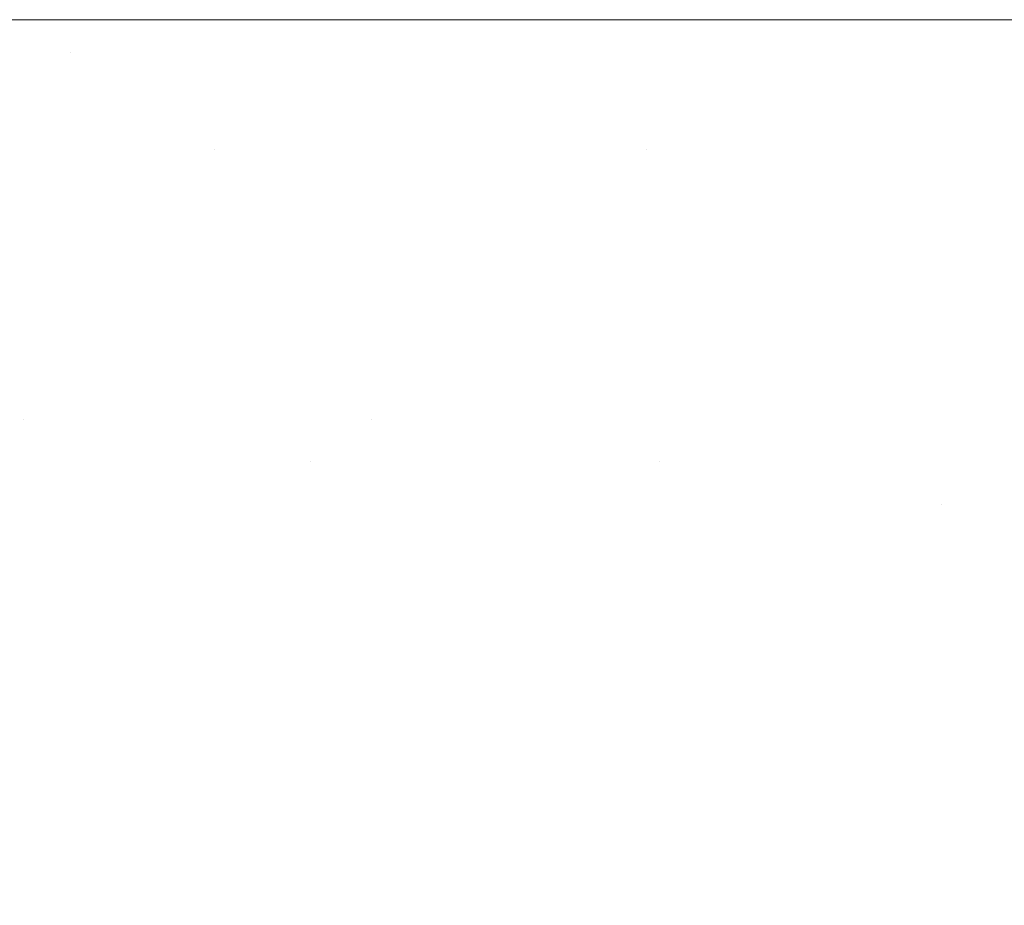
# Model space of a CAD drawing. Header units: centimetres. Extents: x -62 to 63, y 4 to 6.
# Tile 255 of 256: x -20.0334 to -19.9973, y 5.9677 to 6.0002. Entities that reach past the tile are written whole.
import ezdxf

# ---------------------------------------------------------------- set-up
doc = ezdxf.new("R2010")
doc.units = ezdxf.units.CM
doc.header["$LTSCALE"] = 2.54
doc.layers.add('Lucido design-1', color=7, linetype='Continuous')

# ---------------------------------------------------------------- blocks, each defined once
blk = doc.blocks.new('Gruppo-4-1')
at = {"color": 7, "linetype": 'Continuous', "lineweight": 9}
for points, invisible_edges in [([(-61.851453, 6.000144, -2276.319046), (-11.919521, 6.000212, -2276.32217), (-36.885487, 6.000212, -2276.32217)], 9), ([(-61.851453, 6.000144, -2276.319046), (62.978378, 6.000144, -2276.319046), (13.046446, 6.000212, -2276.32217), (-11.919521, 6.000212, -2276.32217)], 11), ([(-36.885487, 6.000212, -2276.32217), (-20.018401, 6.000212, -2276.552008), (-20.044865, 6.000212, -2276.559498)], 9), ([(-36.885487, 6.000212, -2276.32217), (-19.988853, 6.000212, -2276.544859), (-20.018401, 6.000212, -2276.552008)], 9), ([(-36.885487, 6.000212, -2276.32217), (-19.956145, 6.000212, -2276.538267), (-19.97734, 6.000212, -2276.542539), (-19.988853, 6.000212, -2276.544859)], 9), ([(-36.885487, 6.000212, -2276.32217), (-19.920337, 6.000212, -2276.532478), (-19.956145, 6.000212, -2276.538267)], 9), ([(-36.885487, 6.000212, -2276.32217), (-19.881663, 6.000212, -2276.527754), (-19.902965, 6.000212, -2276.530356)], 9), ([(-19.902965, 6.000212, -2276.530356), (-19.920337, 6.000212, -2276.532478), (-36.885487, 6.000212, -2276.32217)], 10), ([(-36.885487, 6.000212, -2276.32217), (-19.797695, 6.000212, -2276.522484), (-19.833747, 6.000212, -2276.524053)], 9), ([(-36.885487, 6.000212, -2276.32217), (-19.840565, 6.000212, -2276.52435), (-19.881663, 6.000212, -2276.527754)], 9), ([(-19.77134, 6.000212, -2276.52217), (-19.797695, 6.000212, -2276.522484), (-36.885487, 6.000212, -2276.32217), (-11.919521, 6.000212, -2276.32217)], 10), ([(-19.833747, 6.000212, -2276.524053), (-19.840565, 6.000212, -2276.52435), (-36.885487, 6.000212, -2276.32217)], 10), ([(-19.974151, 6.000163, -2276.545203), (-20.049035, 6.000163, -2276.564669), (-20.018401, 6.000212, -2276.552008), (-19.988853, 6.000212, -2276.544859)], 11), ([(-20.049035, 6.000163, -2276.564669), (-20.044865, 6.000212, -2276.559498), (-20.018401, 6.000212, -2276.552008)], 9), ([(-61.851453, 6.000144, -2276.319046), (-61.851453, 6.000117, -2276.317808), (62.978378, 6.000117, -2276.317808), (62.978378, 6.000144, -2276.319046)], 10), ([(62.978378, 6.000117, -2276.317808), (-61.851453, 6.000117, -2276.317808), (-61.851453, 5.999831, -2276.313454), (62.978378, 5.999831, -2276.313454)], 5), ([(-19.974151, 6.000163, -2276.545203), (-19.970937, 6.000017, -2276.548007), (-20.044635, 6.000017, -2276.567165), (-20.049035, 6.000163, -2276.564669)], 15), ([(-20.040247, 5.999774, -2276.569654), (-20.044635, 6.000017, -2276.567165), (-19.970937, 6.000017, -2276.548007), (-19.967733, 5.999774, -2276.550803)], 15), ([(62.978378, 5.999831, -2276.313454), (-61.851453, 5.999831, -2276.313454), (-61.851453, 5.999356, -2276.309117), (62.978378, 5.999356, -2276.309117)], 5), ([(-19.967733, 5.999774, -2276.550803), (-19.964543, 5.999434, -2276.553587), (-20.035879, 5.999434, -2276.572131), (-20.040247, 5.999774, -2276.569654)], 15), ([(62.978378, 5.999356, -2276.309117), (-61.851453, 5.999356, -2276.309117), (-61.851453, 5.998693, -2276.304805), (62.978378, 5.998693, -2276.304805)], 5), ([(-20.035879, 5.999434, -2276.572131), (-20.031536, 5.998999, -2276.574594), (-20.06566, 5.998999, -2276.586691)], 11), ([(-20.031536, 5.998999, -2276.574594), (-20.035879, 5.999434, -2276.572131), (-19.964543, 5.999434, -2276.553587), (-19.961371, 5.998999, -2276.556354)], 15), ([(-20.06566, 5.998999, -2276.586691), (-20.031536, 5.998999, -2276.574594), (-20.027225, 5.99847, -2276.577039), (-20.060784, 5.99847, -2276.588935)], 15), ([(-20.031536, 5.998999, -2276.574594), (-19.961371, 5.998999, -2276.556354), (-19.992803, 5.99847, -2276.567134)], 11), ([(-19.992803, 5.99847, -2276.567134), (-20.027225, 5.99847, -2276.577039), (-20.031536, 5.998999, -2276.574594)], 11), ([(62.978378, 5.998693, -2276.304805), (-61.851453, 5.998693, -2276.304805), (-61.851453, 5.997842, -2276.300526), (62.978378, 5.997842, -2276.300526)], 5), ([(-20.060784, 5.99847, -2276.588935), (-20.027225, 5.99847, -2276.577039), (-20.022952, 5.997848, -2276.579463), (-20.05595, 5.997848, -2276.59116)], 15), ([(-19.989105, 5.997848, -2276.569723), (-20.022952, 5.997848, -2276.579463), (-20.027225, 5.99847, -2276.577039), (-19.992803, 5.99847, -2276.567134)], 15), ([(62.978378, 5.997842, -2276.300526), (-61.851453, 5.997842, -2276.300526), (-61.851453, 5.996805, -2276.296288), (62.978378, 5.996805, -2276.296288)], 5), ([(-20.05595, 5.997848, -2276.59116), (-20.022952, 5.997848, -2276.579463), (-20.018722, 5.997135, -2276.581862), (-20.051165, 5.997135, -2276.593363)], 15), ([(-19.985444, 5.997135, -2276.572286), (-20.018722, 5.997135, -2276.581862), (-20.022952, 5.997848, -2276.579463), (-19.989105, 5.997848, -2276.569723)], 15), ([(-20.046436, 5.996334, -2276.59554), (-20.051165, 5.997135, -2276.593363), (-20.018722, 5.997135, -2276.581862), (-20.01454, 5.996334, -2276.584234)], 15), ([(-20.01454, 5.996334, -2276.584234), (-20.018722, 5.997135, -2276.581862), (-19.985444, 5.997135, -2276.572286), (-19.981825, 5.996334, -2276.57482)], 15), ([(62.978378, 5.996805, -2276.296288), (-61.851453, 5.996805, -2276.296288), (-61.851453, 5.995584, -2276.292099), (62.978378, 5.995584, -2276.292099)], 5), ([(-20.046436, 5.996334, -2276.59554), (-20.01454, 5.996334, -2276.584234), (-20.026237, 5.995446, -2276.591894)], 11), ([(-20.026237, 5.995446, -2276.591894), (-20.041768, 5.995446, -2276.597689), (-20.046436, 5.996334, -2276.59554)], 11), ([(-20.01454, 5.996334, -2276.584234), (-20.010414, 5.995446, -2276.586574), (-20.026237, 5.995446, -2276.591894)], 11), ([(-19.981825, 5.996334, -2276.57482), (-19.978254, 5.995446, -2276.57732), (-20.010414, 5.995446, -2276.586574), (-20.01454, 5.996334, -2276.584234)], 15), ([(62.978378, 5.995584, -2276.292099), (-61.851453, 5.995584, -2276.292099), (-61.851453, 5.994181, -2276.287968), (62.978378, 5.994181, -2276.287968)], 5), ([(-20.021901, 5.994473, -2276.59411), (-20.037167, 5.994473, -2276.599806), (-20.041768, 5.995446, -2276.597689), (-20.026237, 5.995446, -2276.591894)], 15), ([(-20.026237, 5.995446, -2276.591894), (-20.010414, 5.995446, -2276.586574), (-20.006347, 5.994473, -2276.588881), (-20.021901, 5.994473, -2276.59411)], 15), ([(-20.010414, 5.995446, -2276.586574), (-19.978254, 5.995446, -2276.57732), (-19.990596, 5.994473, -2276.58411)], 11), ([(-19.990596, 5.994473, -2276.58411), (-20.006347, 5.994473, -2276.588881), (-20.010414, 5.995446, -2276.586574)], 11), ([(-20.052048, 5.994473, -2276.605975), (-20.037167, 5.994473, -2276.599806), (-20.03264, 5.99342, -2276.60189), (-20.047267, 5.99342, -2276.607954)], 15), ([(-20.017633, 5.99342, -2276.596291), (-20.03264, 5.99342, -2276.60189), (-20.037167, 5.994473, -2276.599806), (-20.021901, 5.994473, -2276.59411)], 15), ([(-20.021901, 5.994473, -2276.59411), (-20.006347, 5.994473, -2276.588881), (-20.002344, 5.99342, -2276.591151), (-20.017633, 5.99342, -2276.596291)], 15), ([(-19.986862, 5.99342, -2276.586461), (-20.002344, 5.99342, -2276.591151), (-20.006347, 5.994473, -2276.588881), (-19.990596, 5.994473, -2276.58411)], 15), ([(62.978378, 5.994181, -2276.287968), (-61.851453, 5.994181, -2276.287968), (-61.851453, 5.9926, -2276.283902), (62.978378, 5.9926, -2276.283902)], 5), ([(-20.047267, 5.99342, -2276.607954), (-20.03264, 5.99342, -2276.60189), (-20.02819, 5.992287, -2276.603939), (-20.042568, 5.992287, -2276.609899)], 15), ([(-20.013439, 5.992287, -2276.598435), (-20.02819, 5.992287, -2276.603939), (-20.03264, 5.99342, -2276.60189), (-20.017633, 5.99342, -2276.596291)], 15), ([(-20.017633, 5.99342, -2276.596291), (-20.002344, 5.99342, -2276.591151), (-19.99841, 5.992287, -2276.593382), (-20.013439, 5.992287, -2276.598435)], 15), ([(-19.983192, 5.992287, -2276.588772), (-19.99841, 5.992287, -2276.593382), (-20.002344, 5.99342, -2276.591151), (-19.986862, 5.99342, -2276.586461)], 15), ([(62.978378, 5.9926, -2276.283902), (-61.851453, 5.9926, -2276.283902), (-61.851453, 5.990843, -2276.279908), (62.978378, 5.990843, -2276.279908)], 5), ([(-20.042568, 5.992287, -2276.609899), (-20.02819, 5.992287, -2276.603939), (-20.023824, 5.991079, -2276.605949), (-20.037957, 5.991079, -2276.611808)], 15), ([(-20.009324, 5.991079, -2276.600538), (-20.023824, 5.991079, -2276.605949), (-20.02819, 5.992287, -2276.603939), (-20.013439, 5.992287, -2276.598435)], 15), ([(-20.013439, 5.992287, -2276.598435), (-19.99841, 5.992287, -2276.593382), (-19.99455, 5.991079, -2276.595572), (-20.009324, 5.991079, -2276.600538)], 15), ([(-19.97959, 5.991079, -2276.59104), (-19.99455, 5.991079, -2276.595572), (-19.99841, 5.992287, -2276.593382), (-19.983192, 5.992287, -2276.588772)], 15), ([(62.978378, 5.990843, -2276.279908), (-61.851453, 5.990843, -2276.279908), (-61.851453, 5.988913, -2276.275995), (62.978378, 5.988913, -2276.275995)], 5), ([(-20.037957, 5.991079, -2276.611808), (-20.023824, 5.991079, -2276.605949), (-20.019544, 5.989798, -2276.607918), (-20.033438, 5.989798, -2276.613678)], 15), ([(-20.00529, 5.989798, -2276.6026), (-20.019544, 5.989798, -2276.607918), (-20.023824, 5.991079, -2276.605949), (-20.009324, 5.991079, -2276.600538)], 15), ([(-20.009324, 5.991079, -2276.600538), (-19.99455, 5.991079, -2276.595572), (-19.990767, 5.989798, -2276.597717), (-20.00529, 5.989798, -2276.6026)], 15), ([(-20.029016, 5.988447, -2276.615509), (-20.042227, 5.988447, -2276.621606), (-20.046876, 5.989798, -2276.61988), (-20.033438, 5.989798, -2276.613678)], 15), ([(-20.033438, 5.989798, -2276.613678), (-20.019544, 5.989798, -2276.607918), (-20.015357, 5.988447, -2276.609846), (-20.029016, 5.988447, -2276.615509)], 15), ([(-20.001343, 5.988447, -2276.604617), (-20.015357, 5.988447, -2276.609846), (-20.019544, 5.989798, -2276.607918), (-20.00529, 5.989798, -2276.6026)], 15), ([(-20.00529, 5.989798, -2276.6026), (-19.990767, 5.989798, -2276.597717), (-19.987065, 5.988447, -2276.599817), (-20.001343, 5.988447, -2276.604617)], 15), ([(62.978378, 5.988913, -2276.275995), (-61.851453, 5.988913, -2276.275995), (-61.851453, 5.986815, -2276.27217), (62.978378, 5.986815, -2276.27217)], 5), ([(-20.037684, 5.987031, -2276.623292), (-20.042227, 5.988447, -2276.621606), (-20.029016, 5.988447, -2276.615509), (-20.024695, 5.987031, -2276.617297)], 15), ([(-20.024695, 5.987031, -2276.617297), (-20.029016, 5.988447, -2276.615509), (-20.015357, 5.988447, -2276.609846), (-20.011264, 5.987031, -2276.61173)], 15), ([(-19.997486, 5.987031, -2276.606589), (-20.011264, 5.987031, -2276.61173), (-20.015357, 5.988447, -2276.609846), (-20.001343, 5.988447, -2276.604617)], 15), ([(-20.001343, 5.988447, -2276.604617), (-19.987065, 5.988447, -2276.599817), (-19.983447, 5.987031, -2276.601869), (-19.997486, 5.987031, -2276.606589)], 15), ([(-20.037684, 5.987031, -2276.623292), (-20.033251, 5.985551, -2276.624938), (-20.039445, 5.985551, -2276.628043)], 11), ([(-20.024695, 5.987031, -2276.617297), (-20.020478, 5.985551, -2276.619043), (-20.033251, 5.985551, -2276.624938), (-20.037684, 5.987031, -2276.623292)], 15), ([(-20.011264, 5.987031, -2276.61173), (-20.007271, 5.985551, -2276.613568), (-20.020478, 5.985551, -2276.619043), (-20.024695, 5.987031, -2276.617297)], 15), ([(-19.993722, 5.985551, -2276.608512), (-20.007271, 5.985551, -2276.613568), (-20.011264, 5.987031, -2276.61173), (-19.997486, 5.987031, -2276.606589)], 15), ([(-19.997486, 5.987031, -2276.606589), (-19.983447, 5.987031, -2276.601869), (-19.979917, 5.985551, -2276.603871), (-19.993722, 5.985551, -2276.608512)], 15), ([(62.978378, 5.986815, -2276.27217), (-61.851453, 5.986815, -2276.27217), (-61.851453, 5.984551, -2276.26844), (62.978378, 5.984551, -2276.26844)], 5), ([(-20.039445, 5.985551, -2276.628043), (-20.033251, 5.985551, -2276.624938), (-20.028931, 5.984013, -2276.626542), (-20.035023, 5.984013, -2276.629595)], 15), ([(-20.033251, 5.985551, -2276.624938), (-20.020478, 5.985551, -2276.619043), (-20.022709, 5.984013, -2276.623591)], 11), ([(-20.022709, 5.984013, -2276.623591), (-20.028931, 5.984013, -2276.626542), (-20.033251, 5.985551, -2276.624938)], 11), ([(-20.020478, 5.985551, -2276.619043), (-20.016369, 5.984013, -2276.620744), (-20.022709, 5.984013, -2276.623591)], 11), ([(-20.020478, 5.985551, -2276.619043), (-20.007271, 5.985551, -2276.613568), (-20.009922, 5.984013, -2276.618)], 11), ([(-20.009922, 5.984013, -2276.618), (-20.016369, 5.984013, -2276.620744), (-20.020478, 5.985551, -2276.619043)], 11), ([(-20.007271, 5.985551, -2276.613568), (-20.003379, 5.984013, -2276.615359), (-20.009922, 5.984013, -2276.618)], 11), ([(-19.990053, 5.984013, -2276.610387), (-20.003379, 5.984013, -2276.615359), (-20.007271, 5.985551, -2276.613568), (-19.993722, 5.985551, -2276.608512)], 15), ([(62.978378, 5.984551, -2276.26844), (-61.851453, 5.984551, -2276.26844), (-61.851453, 5.982127, -2276.264812), (62.978378, 5.982127, -2276.264812)], 5), ([(-20.030719, 5.982418, -2276.631106), (-20.036572, 5.982418, -2276.63421), (-20.040973, 5.984013, -2276.63275), (-20.035023, 5.984013, -2276.629595)], 15), ([(-20.035023, 5.984013, -2276.629595), (-20.028931, 5.984013, -2276.626542), (-20.024727, 5.982418, -2276.628103), (-20.030719, 5.982418, -2276.631106)], 15), ([(-20.018606, 5.982418, -2276.6252), (-20.024727, 5.982418, -2276.628103), (-20.028931, 5.984013, -2276.626542), (-20.022709, 5.984013, -2276.623591)], 15), ([(-20.022709, 5.984013, -2276.623591), (-20.016369, 5.984013, -2276.620744), (-20.012369, 5.982418, -2276.622399), (-20.018606, 5.982418, -2276.6252)], 15), ([(-20.006028, 5.982418, -2276.6197), (-20.012369, 5.982418, -2276.622399), (-20.016369, 5.984013, -2276.620744), (-20.009922, 5.984013, -2276.618)], 15), ([(-20.009922, 5.984013, -2276.618), (-20.003379, 5.984013, -2276.615359), (-19.999592, 5.982418, -2276.617103), (-20.006028, 5.982418, -2276.6197)], 15), ([(-19.986484, 5.982418, -2276.612212), (-19.999592, 5.982418, -2276.617103), (-20.003379, 5.984013, -2276.615359), (-19.990053, 5.984013, -2276.610387)], 15), ([(-20.042274, 5.982418, -2276.637412), (-20.036572, 5.982418, -2276.63421), (-20.032296, 5.980772, -2276.635628), (-20.037905, 5.980772, -2276.638779)], 15), ([(-20.026537, 5.980772, -2276.632574), (-20.032296, 5.980772, -2276.635628), (-20.036572, 5.982418, -2276.63421), (-20.030719, 5.982418, -2276.631106)], 15), ([(-20.030719, 5.982418, -2276.631106), (-20.024727, 5.982418, -2276.628103), (-20.020641, 5.980772, -2276.62962), (-20.026537, 5.980772, -2276.632574)], 15), ([(-20.014619, 5.980772, -2276.626764), (-20.020641, 5.980772, -2276.62962), (-20.024727, 5.982418, -2276.628103), (-20.018606, 5.982418, -2276.6252)], 15), ([(-20.018606, 5.982418, -2276.6252), (-20.012369, 5.982418, -2276.622399), (-20.008483, 5.980772, -2276.624008), (-20.014619, 5.980772, -2276.626764)], 15), ([(-20.002244, 5.980772, -2276.621352), (-20.008483, 5.980772, -2276.624008), (-20.012369, 5.982418, -2276.622399), (-20.006028, 5.982418, -2276.6197)], 15), ([(-20.006028, 5.982418, -2276.6197), (-19.999592, 5.982418, -2276.617103), (-19.995912, 5.980772, -2276.618797), (-20.002244, 5.980772, -2276.621352)], 15), ([(-19.999592, 5.982418, -2276.617103), (-19.986484, 5.982418, -2276.612212), (-19.989499, 5.980772, -2276.616341)], 11), ([(-19.989499, 5.980772, -2276.616341), (-19.995912, 5.980772, -2276.618797), (-19.999592, 5.982418, -2276.617103)], 11), ([(62.978378, 5.982127, -2276.264812), (-61.851453, 5.982127, -2276.264812), (-61.851453, 5.979547, -2276.261294), (62.978378, 5.979547, -2276.261294)], 5), ([(-20.037905, 5.980772, -2276.638779), (-20.032296, 5.980772, -2276.635628), (-20.028146, 5.979077, -2276.637004), (-20.033666, 5.979077, -2276.640105)], 15), ([(-20.022479, 5.979077, -2276.633999), (-20.028146, 5.979077, -2276.637004), (-20.032296, 5.980772, -2276.635628), (-20.026537, 5.980772, -2276.632574)], 15), ([(-20.026537, 5.980772, -2276.632574), (-20.020641, 5.980772, -2276.62962), (-20.016676, 5.979077, -2276.631091), (-20.022479, 5.979077, -2276.633999)], 15), ([(-20.01075, 5.979077, -2276.628281), (-20.016676, 5.979077, -2276.631091), (-20.020641, 5.980772, -2276.62962), (-20.014619, 5.980772, -2276.626764)], 15), ([(-20.014619, 5.980772, -2276.626764), (-20.008483, 5.980772, -2276.624008), (-20.004712, 5.979077, -2276.625569), (-20.01075, 5.979077, -2276.628281)], 15), ([(-19.998571, 5.979077, -2276.622956), (-20.004712, 5.979077, -2276.625569), (-20.008483, 5.980772, -2276.624008), (-20.002244, 5.980772, -2276.621352)], 15), ([(-20.002244, 5.980772, -2276.621352), (-19.995912, 5.980772, -2276.618797), (-19.99234, 5.979077, -2276.620441), (-19.998571, 5.979077, -2276.622956)], 15), ([(62.978378, 5.979547, -2276.261294), (-61.851453, 5.979547, -2276.261294), (-61.851453, 5.976816, -2276.257891), (62.978378, 5.976816, -2276.257891)], 5), ([(-20.029557, 5.977336, -2276.64139), (-20.034835, 5.977336, -2276.644535), (-20.039027, 5.979077, -2276.6433), (-20.033666, 5.979077, -2276.640105)], 15), ([(-20.033666, 5.979077, -2276.640105), (-20.028146, 5.979077, -2276.637004), (-20.024124, 5.977336, -2276.638338), (-20.029557, 5.977336, -2276.64139)], 15), ([(-20.018546, 5.977336, -2276.63538), (-20.024124, 5.977336, -2276.638338), (-20.028146, 5.979077, -2276.637004), (-20.022479, 5.979077, -2276.633999)], 15), ([(-20.022479, 5.979077, -2276.633999), (-20.016676, 5.979077, -2276.631091), (-20.012834, 5.977336, -2276.632518), (-20.018546, 5.977336, -2276.63538)], 15), ([(-20.007001, 5.977336, -2276.629752), (-20.012834, 5.977336, -2276.632518), (-20.016676, 5.979077, -2276.631091), (-20.01075, 5.979077, -2276.628281)], 15), ([(-20.01075, 5.979077, -2276.628281), (-20.004712, 5.979077, -2276.625569), (-20.001057, 5.977336, -2276.627082), (-20.007001, 5.977336, -2276.629752)], 15), ([(-19.995013, 5.977336, -2276.62451), (-20.001057, 5.977336, -2276.627082), (-20.004712, 5.979077, -2276.625569), (-19.998571, 5.979077, -2276.622956)], 15), ([(-19.998571, 5.979077, -2276.622956), (-19.99234, 5.979077, -2276.620441), (-19.988879, 5.977336, -2276.622034), (-19.995013, 5.977336, -2276.62451)], 15), ([(-20.039945, 5.977336, -2276.647772), (-20.034835, 5.977336, -2276.644535), (-20.030778, 5.975554, -2276.645731), (-20.03581, 5.975554, -2276.648917)], 15), ([(-20.025581, 5.975554, -2276.642634), (-20.030778, 5.975554, -2276.645731), (-20.034835, 5.977336, -2276.644535), (-20.029557, 5.977336, -2276.64139)], 15), ([(-20.029557, 5.977336, -2276.64139), (-20.024124, 5.977336, -2276.638338), (-20.020231, 5.975554, -2276.639629), (-20.025581, 5.975554, -2276.642634)], 15), ([(-20.014739, 5.975554, -2276.636717), (-20.020231, 5.975554, -2276.639629), (-20.024124, 5.977336, -2276.638338), (-20.018546, 5.977336, -2276.63538)], 15), ([(-20.018546, 5.977336, -2276.63538), (-20.012834, 5.977336, -2276.632518), (-20.009116, 5.975554, -2276.633898), (-20.014739, 5.975554, -2276.636717)], 15), ([(-20.003372, 5.975554, -2276.631175), (-20.009116, 5.975554, -2276.633898), (-20.012834, 5.977336, -2276.632518), (-20.007001, 5.977336, -2276.629752)], 15), ([(-20.007001, 5.977336, -2276.629752), (-20.001057, 5.977336, -2276.627082), (-19.99752, 5.975554, -2276.628546), (-20.003372, 5.975554, -2276.631175)], 15), ([(-19.991569, 5.975554, -2276.626013), (-19.99752, 5.975554, -2276.628546), (-20.001057, 5.977336, -2276.627082), (-19.995013, 5.977336, -2276.62451)], 15), ([(62.978378, 5.976816, -2276.257891), (-61.851453, 5.976816, -2276.257891), (-61.851453, 5.97394, -2276.254611), (62.978378, 5.97394, -2276.254611)], 5), ([(-20.031813, 5.973735, -2276.650024), (-20.036595, 5.973735, -2276.653249), (-20.040665, 5.975554, -2276.652192), (-20.03581, 5.975554, -2276.648917)], 15), ([(-20.03581, 5.975554, -2276.648917), (-20.030778, 5.975554, -2276.645731), (-20.026857, 5.973735, -2276.646886), (-20.031813, 5.973735, -2276.650024)], 15), ([(-20.021739, 5.973735, -2276.643836), (-20.026857, 5.973735, -2276.646886), (-20.030778, 5.975554, -2276.645731), (-20.025581, 5.975554, -2276.642634)], 15), ([(-20.025581, 5.975554, -2276.642634), (-20.020231, 5.975554, -2276.639629), (-20.01647, 5.973735, -2276.640876), (-20.021739, 5.973735, -2276.643836)], 15), ([(-20.011061, 5.973735, -2276.638008), (-20.01647, 5.973735, -2276.640876), (-20.020231, 5.975554, -2276.639629), (-20.014739, 5.975554, -2276.636717)], 15), ([(-20.014739, 5.975554, -2276.636717), (-20.009116, 5.975554, -2276.633898), (-20.005522, 5.973735, -2276.635232), (-20.011061, 5.973735, -2276.638008)], 15), ([(-19.999866, 5.973735, -2276.63255), (-20.005522, 5.973735, -2276.635232), (-20.009116, 5.975554, -2276.633898), (-20.003372, 5.975554, -2276.631175)], 15), ([(-20.003372, 5.975554, -2276.631175), (-19.99752, 5.975554, -2276.628546), (-19.994101, 5.973735, -2276.629961), (-19.999866, 5.973735, -2276.63255)], 15), ([(-19.98824, 5.973735, -2276.627466), (-19.994101, 5.973735, -2276.629961), (-19.99752, 5.975554, -2276.628546), (-19.991569, 5.975554, -2276.626013)], 15), ([(62.978378, 5.97394, -2276.254611), (-61.851453, 5.97394, -2276.254611), (-61.851453, 5.970923, -2276.251459), (62.978378, 5.970923, -2276.251459)], 5), ([(-20.041193, 5.973735, -2276.656559), (-20.036595, 5.973735, -2276.653249), (-20.032667, 5.97188, -2276.65427), (-20.037197, 5.97188, -2276.65753)], 15), ([(-20.027956, 5.97188, -2276.651093), (-20.032667, 5.97188, -2276.65427), (-20.036595, 5.973735, -2276.653249), (-20.031813, 5.973735, -2276.650024)], 15), ([(-20.031813, 5.973735, -2276.650024), (-20.026857, 5.973735, -2276.646886), (-20.023073, 5.97188, -2276.648001), (-20.027956, 5.97188, -2276.651093)], 15), ([(-20.018031, 5.97188, -2276.644996), (-20.023073, 5.97188, -2276.648001), (-20.026857, 5.973735, -2276.646886), (-20.021739, 5.973735, -2276.643836)], 15), ([(-20.021739, 5.973735, -2276.643836), (-20.01647, 5.973735, -2276.640876), (-20.01284, 5.97188, -2276.64208), (-20.018031, 5.97188, -2276.644996)], 15), ([(-20.007511, 5.97188, -2276.639254), (-20.01284, 5.97188, -2276.64208), (-20.01647, 5.973735, -2276.640876), (-20.011061, 5.973735, -2276.638008)], 15), ([(-20.011061, 5.973735, -2276.638008), (-20.005522, 5.973735, -2276.635232), (-20.002055, 5.97188, -2276.63652), (-20.007511, 5.97188, -2276.639254)], 15), ([(-19.996482, 5.97188, -2276.633877), (-20.002055, 5.97188, -2276.63652), (-20.005522, 5.973735, -2276.635232), (-19.999866, 5.973735, -2276.63255)], 15), ([(-19.999866, 5.973735, -2276.63255), (-19.994101, 5.973735, -2276.629961), (-19.990803, 5.97188, -2276.631327), (-19.996482, 5.97188, -2276.633877)], 15), ([(-20.033346, 5.969994, -2276.658466), (-20.037621, 5.969994, -2276.661759), (-20.041535, 5.97188, -2276.660871), (-20.037197, 5.97188, -2276.65753)], 15), ([(-20.037197, 5.97188, -2276.65753), (-20.032667, 5.97188, -2276.65427), (-20.028882, 5.969994, -2276.655253), (-20.033346, 5.969994, -2276.658466)], 15), ([(-20.024239, 5.969994, -2276.652122), (-20.028882, 5.969994, -2276.655253), (-20.032667, 5.97188, -2276.65427), (-20.027956, 5.97188, -2276.651093)], 15), ([(-20.027956, 5.97188, -2276.651093), (-20.023073, 5.97188, -2276.648001), (-20.019427, 5.969994, -2276.649075), (-20.024239, 5.969994, -2276.652122)], 15), ([(-20.014458, 5.969994, -2276.646114), (-20.019427, 5.969994, -2276.649075), (-20.023073, 5.97188, -2276.648001), (-20.018031, 5.97188, -2276.644996)], 15), ([(-20.018031, 5.97188, -2276.644996), (-20.01284, 5.97188, -2276.64208), (-20.009342, 5.969994, -2276.64324), (-20.014458, 5.969994, -2276.646114)], 15), ([(-20.00409, 5.969994, -2276.640455), (-20.009342, 5.969994, -2276.64324), (-20.01284, 5.97188, -2276.64208), (-20.007511, 5.97188, -2276.639254)], 15), ([(-20.007511, 5.97188, -2276.639254), (-20.002055, 5.97188, -2276.63652), (-19.998713, 5.969994, -2276.63776), (-20.00409, 5.969994, -2276.640455)], 15), ([(-19.99322, 5.969994, -2276.635156), (-19.998713, 5.969994, -2276.63776), (-20.002055, 5.97188, -2276.63652), (-19.996482, 5.97188, -2276.633877)], 15), ([(62.978378, 5.970923, -2276.251459), (-61.851453, 5.970923, -2276.251459), (-61.851453, 5.967771, -2276.248442), (62.978378, 5.967771, -2276.248442)], 5), ([(-20.029641, 5.968081, -2276.659367), (-20.033855, 5.968081, -2276.662614), (-20.037621, 5.969994, -2276.661759), (-20.033346, 5.969994, -2276.658466)], 15), ([(-20.033346, 5.969994, -2276.658466), (-20.028882, 5.969994, -2276.655253), (-20.025239, 5.968081, -2276.6562), (-20.029641, 5.968081, -2276.659367)], 15), ([(-20.020662, 5.968081, -2276.653113), (-20.025239, 5.968081, -2276.6562), (-20.028882, 5.969994, -2276.655253), (-20.024239, 5.969994, -2276.652122)], 15), ([(-20.024239, 5.969994, -2276.652122), (-20.019427, 5.969994, -2276.649075), (-20.015918, 5.968081, -2276.650109), (-20.020662, 5.968081, -2276.653113)], 15), ([(-20.011019, 5.968081, -2276.64719), (-20.015918, 5.968081, -2276.650109), (-20.019427, 5.969994, -2276.649075), (-20.014458, 5.969994, -2276.646114)], 15), ([(-20.014458, 5.969994, -2276.646114), (-20.009342, 5.969994, -2276.64324), (-20.005976, 5.968081, -2276.644357), (-20.011019, 5.968081, -2276.64719)], 15), ([(-20.000798, 5.968081, -2276.641611), (-20.005976, 5.968081, -2276.644357), (-20.009342, 5.969994, -2276.64324), (-20.00409, 5.969994, -2276.640455)], 15), ([(-20.00409, 5.969994, -2276.640455), (-19.998713, 5.969994, -2276.63776), (-19.995497, 5.968081, -2276.638954), (-20.000798, 5.968081, -2276.641611)], 15), ([(-19.990082, 5.968081, -2276.636387), (-19.995497, 5.968081, -2276.638954), (-19.998713, 5.969994, -2276.63776), (-19.99322, 5.969994, -2276.635156)], 15), ([(-20.037873, 5.968081, -2276.665935), (-20.033855, 5.968081, -2276.662614), (-20.030236, 5.966143, -2276.663435), (-20.034198, 5.966143, -2276.666711)], 15), ([(-20.02608, 5.966143, -2276.660233), (-20.030236, 5.966143, -2276.663435), (-20.033855, 5.968081, -2276.662614), (-20.029641, 5.968081, -2276.659367)], 15), ([(-20.029641, 5.968081, -2276.659367), (-20.025239, 5.968081, -2276.6562), (-20.021739, 5.966143, -2276.657109), (-20.02608, 5.966143, -2276.660233)], 15), ([(-20.017224, 5.966143, -2276.654065), (-20.021739, 5.966143, -2276.657109), (-20.025239, 5.968081, -2276.6562), (-20.020662, 5.968081, -2276.653113)], 15), ([(-20.020662, 5.968081, -2276.653113), (-20.015918, 5.968081, -2276.650109), (-20.012546, 5.966143, -2276.651102), (-20.017224, 5.966143, -2276.654065)], 15), ([(-20.007715, 5.966143, -2276.648223), (-20.012546, 5.966143, -2276.651102), (-20.015918, 5.968081, -2276.650109), (-20.011019, 5.968081, -2276.64719)], 15), ([(-20.011019, 5.968081, -2276.64719), (-20.005976, 5.968081, -2276.644357), (-20.002741, 5.966143, -2276.645429), (-20.007715, 5.966143, -2276.648223)], 15), ([(-19.997635, 5.966143, -2276.642722), (-20.002741, 5.966143, -2276.645429), (-20.005976, 5.968081, -2276.644357), (-20.000798, 5.968081, -2276.641611)], 15), ([(-20.000798, 5.968081, -2276.641611), (-19.995497, 5.968081, -2276.638954), (-19.992407, 5.966143, -2276.640101), (-19.997635, 5.966143, -2276.642722)], 15), ([(62.978378, 5.967771, -2276.248442), (-61.851453, 5.967771, -2276.248442), (-61.851453, 5.964491, -2276.245566), (62.978378, 5.964491, -2276.245566)], 5)]:
    blk.add_3dface(points, dxfattribs=dict(at, invisible_edges=invisible_edges))
blk = doc.blocks.new('Gruppo-5-1')
at = {"color": 7}
blk.add_blockref('Gruppo-4-1', (0, 0), dxfattribs=at)

msp = doc.modelspace()

# ---------------------------------------------------------------- block references
at = {"layer": 'Lucido design-1', "color": 7}
msp.add_blockref('Gruppo-5-1', (0, 0), dxfattribs=at)

doc.saveas('drawing.dxf')
